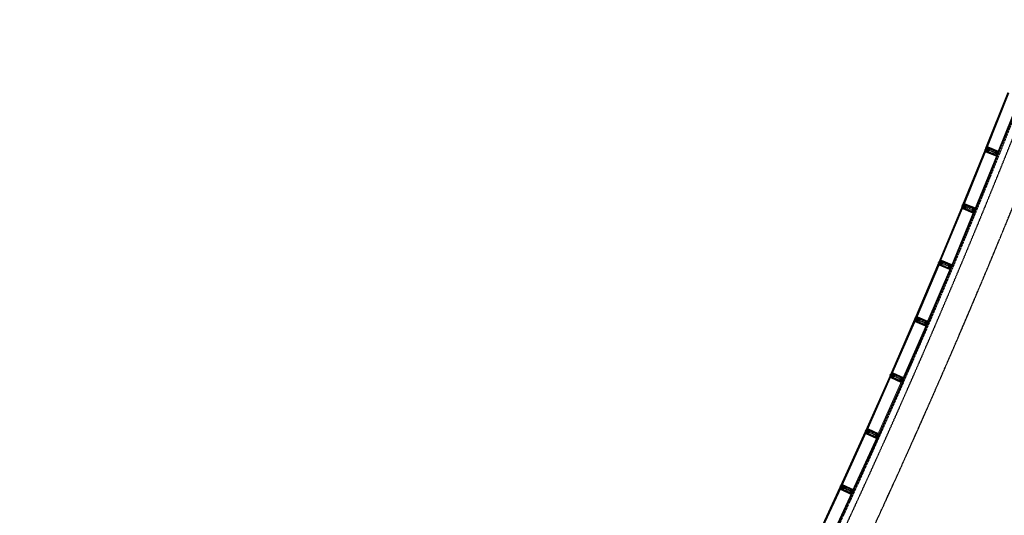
# Model space of a CAD drawing. Header units: millimetres. Extents: x 98667 to 994031, y -2704 to 533009.
# Tile 204 of 256: x 603015 to 625942, y 419583 to 431122. Entities that reach past the tile are written whole.
import ezdxf

# ---------------------------------------------------------------- set-up
doc = ezdxf.new("R2010")
doc.units = ezdxf.units.MM
for name, pattern in [('AP03000E0$0$CENTER', [50.8, 31.75, -6.35, 6.35, -6.35]), ('AP03000E0$0$HIDDEN', [9.525, 6.35, -3.175]), ('AP03000E0$0$HIDDENX2', [19.05, 12.7, -6.35]), ('sp00000g0$0$CENTER', [50.8, 31.75, -6.35, 6.35, -6.35])]:
    doc.linetypes.add(name, pattern=pattern)
doc.layers.add('0_LOUNGES', color=7, linetype='Continuous', true_color=0xfac800)
for name, color, linetype, lineweight in [('AP03000E0$0$A-FLOR-EDGE', 1, 'AP03000E0$0$HIDDENX2', 15), ('AP03000E0$0$A-GLAZ-FULL-EXTR', 2, 'Continuous', 20), ('AP03000E0$0$A-GLAZ-MULL-EXTR', 3, 'Continuous', 35), ('AP03000E0$0$A-WALL-FNSH', 1, 'Continuous', 15)]:
    doc.layers.add(name, color=color, linetype=linetype, lineweight=lineweight)
doc.layers.add('AP03000E0$0$A-Slab Edge Guide', color=55, linetype='Continuous', lineweight=15, plot=False)
doc.layers.add('sp00000g0$0$S-GRID', color=1, linetype='sp00000g0$0$CENTER')

msp = doc.modelspace()

# ---------------------------------------------------------------- linework, layer by layer
at = {"color": 251, "linetype": 'AP03000E0$0$CENTER'}
for p, q in [((625780, 428003), (625501, 428115)), ((625242, 426680), (624964, 426794)), ((624694, 425361), (624417, 425477)), ((624135, 424046), (623859, 424164)), ((623565, 422736), (623291, 422856)), ((622986, 421430), (622712, 421553)), ((622396, 420129), (622123, 420254))]:
    msp.add_line(p, q, dxfattribs=at)
at = {"layer": '0_LOUNGES', "color": 251, "extrusion": (-9.9569e-08, 8.03241e-09, 1)}
msp.add_arc((459025, 494954, 0), 179716, 329.50357, 357.20966, dxfattribs=at)
at = {"layer": 'AP03000E0$0$A-FLOR-EDGE', "color": 251, "linetype": 'AP03000E0$0$HIDDEN'}
msp.add_arc((459073, 495000), 179716, 311, 11.47253, dxfattribs=at)
at = {"layer": 'AP03000E0$0$A-GLAZ-FULL-EXTR', "color": 251}
for p, q in [((626022, 429424), (625508, 428131)), ((625519, 428127), (626033, 429420)), ((626044, 429415), (625530, 428122)), ((625536, 428120), (626049, 429413)), ((626300, 429313), (625787, 428020)), ((624971, 426810), (625495, 428099)), ((625506, 428094), (624982, 426805)), ((624993, 426801), (625517, 428090)), ((625523, 428087), (624999, 426799)), ((625495, 428099), (625506, 428094)), ((625499, 428078), (625510, 428073)), ((625506, 428094), (625502, 428083)), ((625502, 428083), (625513, 428079)), ((625504, 428082), (625502, 428076)), ((625502, 428076), (625508, 428074)), ((625510, 428080), (625504, 428082)), ((625517, 428090), (625506, 428094)), ((625508, 428131), (625519, 428127)), ((625508, 428074), (625510, 428080)), ((625513, 428079), (625517, 428090)), ((625517, 428090), (625523, 428087)), ((625519, 428127), (625524, 428138)), ((625530, 428122), (625519, 428127)), ((625524, 428138), (625535, 428133)), ((625526, 428143), (625537, 428139)), ((625526, 428137), (625529, 428142)), ((625532, 428135), (625526, 428137)), ((625529, 428142), (625534, 428140)), ((625535, 428133), (625530, 428122)), ((625530, 428122), (625536, 428120)), ((625534, 428140), (625532, 428135)), ((625249, 426697), (625773, 427986)), ((624958, 426778), (624424, 425493)), ((624435, 425488), (624969, 426773)), ((624980, 426768), (624446, 425484)), ((624451, 425482), (624986, 426766)), ((624969, 426773), (624958, 426778)), ((624962, 426756), (624973, 426752)), ((624969, 426773), (624964, 426762)), ((624964, 426762), (624975, 426757)), ((624967, 426761), (624965, 426755)), ((624965, 426755), (624970, 426753)), ((624973, 426758), (624967, 426761)), ((624980, 426768), (624969, 426773)), ((624970, 426753), (624973, 426758)), ((624982, 426805), (624971, 426810)), ((624975, 426757), (624980, 426768)), ((624986, 426766), (624980, 426768)), ((624982, 426805), (624987, 426817)), ((624993, 426801), (624982, 426805)), ((624987, 426817), (624998, 426812)), ((624989, 426822), (625000, 426818)), ((624990, 426815), (624992, 426821)), ((624995, 426813), (624990, 426815)), ((624992, 426821), (624997, 426819)), ((624998, 426812), (624993, 426801)), ((624999, 426799), (624993, 426801)), ((624997, 426819), (624995, 426813)), ((625235, 426662), (624701, 425378)), ((623866, 424181), (624410, 425461)), ((624421, 425456), (623877, 424176)), ((623888, 424171), (624432, 425451)), ((624438, 425449), (623894, 424169)), ((624142, 424063), (624686, 425343)), ((624410, 425461), (624421, 425456)), ((624414, 425440), (624425, 425435)), ((624421, 425456), (624417, 425445)), ((624417, 425445), (624428, 425440)), ((624419, 425444), (624417, 425438)), ((624417, 425438), (624423, 425436)), ((624425, 425442), (624419, 425444)), ((624432, 425451), (624421, 425456)), ((624423, 425436), (624425, 425442)), ((624424, 425493), (624435, 425488)), ((624428, 425440), (624432, 425451)), ((624432, 425451), (624438, 425449)), ((624435, 425488), (624439, 425500)), ((624446, 425484), (624435, 425488)), ((624439, 425500), (624451, 425495)), ((624442, 425505), (624453, 425500)), ((624442, 425498), (624445, 425504)), ((624448, 425496), (624442, 425498)), ((624445, 425504), (624450, 425502)), ((624451, 425495), (624446, 425484)), ((624446, 425484), (624451, 425482)), ((624450, 425502), (624448, 425496)), ((623877, 424176), (623866, 424181)), ((623877, 424176), (623882, 424187)), ((623888, 424171), (623877, 424176)), ((623882, 424187), (623893, 424182)), ((623884, 424192), (623895, 424188)), ((623884, 424186), (623887, 424191)), ((623890, 424183), (623884, 424186)), ((623887, 424191), (623892, 424189)), ((623893, 424182), (623888, 424171)), ((623894, 424169), (623888, 424171)), ((623892, 424189), (623890, 424183)), ((623852, 424148), (623298, 422873)), ((623309, 422868), (623863, 424144)), ((623874, 424139), (623320, 422863)), ((623325, 422861), (623880, 424136)), ((624127, 424029), (623573, 422753)), ((623863, 424144), (623852, 424148)), ((623856, 424127), (623867, 424122)), ((623863, 424144), (623858, 424133)), ((623858, 424133), (623869, 424128)), ((623861, 424131), (623859, 424126)), ((623859, 424126), (623864, 424124)), ((623867, 424129), (623861, 424131)), ((623874, 424139), (623863, 424144)), ((623864, 424124), (623867, 424129)), ((623869, 424128), (623874, 424139)), ((623880, 424136), (623874, 424139)), ((622719, 421569), (623284, 422840)), ((623295, 422836), (622730, 421564)), ((622741, 421559), (623306, 422831)), ((623311, 422828), (622747, 421557)), ((623284, 422840), (623295, 422836)), ((623287, 422819), (623298, 422814)), ((623295, 422836), (623290, 422825)), ((623290, 422825), (623301, 422820)), ((623293, 422823), (623290, 422818)), ((623290, 422818), (623296, 422816)), ((623298, 422821), (623293, 422823)), ((623306, 422831), (623295, 422836)), ((623296, 422816), (623298, 422821)), ((623298, 422873), (623309, 422868)), ((623301, 422820), (623306, 422831)), ((623306, 422831), (623311, 422828)), ((623309, 422868), (623314, 422879)), ((623320, 422863), (623309, 422868)), ((623314, 422879), (623325, 422874)), ((623316, 422884), (623327, 422879)), ((623316, 422878), (623319, 422883)), ((623322, 422875), (623316, 422878)), ((623319, 422883), (623324, 422881)), ((623325, 422874), (623320, 422863)), ((623320, 422863), (623325, 422861)), ((623324, 422881), (623322, 422875)), ((622993, 421447), (623558, 422719)), ((622705, 421537), (622130, 420270)), ((622141, 420265), (622716, 421532)), ((622727, 421527), (622152, 420260)), ((622157, 420258), (622732, 421525)), ((622978, 421413), (622403, 420146)), ((622716, 421532), (622705, 421537)), ((622708, 421516), (622719, 421511)), ((622716, 421532), (622711, 421521)), ((622711, 421521), (622722, 421516)), ((622713, 421520), (622711, 421515)), ((622711, 421515), (622716, 421512)), ((622719, 421518), (622713, 421520)), ((622727, 421527), (622716, 421532)), ((622716, 421512), (622719, 421518)), ((622730, 421564), (622719, 421569)), ((622722, 421516), (622727, 421527)), ((622732, 421525), (622727, 421527)), ((622730, 421564), (622735, 421575)), ((622741, 421559), (622730, 421564)), ((622735, 421575), (622746, 421570)), ((622737, 421581), (622748, 421576)), ((622738, 421574), (622740, 421579)), ((622743, 421571), (622738, 421574)), ((622740, 421579), (622746, 421577)), ((622746, 421570), (622741, 421559)), ((622747, 421557), (622741, 421559)), ((622746, 421577), (622743, 421571)), ((622130, 420270), (622141, 420265)), ((622141, 420265), (622146, 420276)), ((622146, 420276), (622157, 420271)), ((622149, 420282), (622159, 420277)), ((622149, 420275), (622151, 420280)), ((622154, 420272), (622149, 420275)), ((622151, 420280), (622157, 420278)), ((622157, 420271), (622152, 420260)), ((622157, 420278), (622154, 420272)), ((621531, 418976), (622116, 420238)), ((622126, 420233), (621542, 418971)), ((621553, 418966), (622137, 420228)), ((622143, 420226), (621558, 418964)), ((621803, 418850), (622388, 420112)), ((622116, 420238), (622126, 420233)), ((622119, 420217), (622130, 420212)), ((622126, 420233), (622121, 420222)), ((622121, 420222), (622132, 420217)), ((622124, 420221), (622122, 420216)), ((622122, 420216), (622127, 420213)), ((622130, 420219), (622124, 420221)), ((622137, 420228), (622126, 420233)), ((622127, 420213), (622130, 420219)), ((622132, 420217), (622137, 420228)), ((622137, 420228), (622143, 420226)), ((622152, 420260), (622141, 420265)), ((622152, 420260), (622157, 420258))]:
    msp.add_line(p, q, dxfattribs=at)
at = {"layer": 'AP03000E0$0$A-GLAZ-FULL-EXTR', "color": 251, "linetype": 'Continuous'}
for p, q in [((625502, 428084), (625515, 428084)), ((625502, 428083), (625502, 428084)), ((625503, 428088), (625516, 428088)), ((625505, 428091), (625515, 428091)), ((625505, 428082), (625505, 428091)), ((625506, 428094), (625507, 428094)), ((625506, 428081), (625514, 428081)), ((625508, 428080), (625508, 428093)), ((625511, 428079), (625511, 428092)), ((625514, 428083), (625514, 428091)), ((625519, 428127), (625531, 428123)), ((625524, 428138), (625520, 428126)), ((625521, 428130), (625532, 428126)), ((625522, 428133), (625533, 428129)), ((625527, 428136), (625523, 428125)), ((625523, 428136), (625534, 428132)), ((625530, 428135), (625526, 428124)), ((625533, 428134), (625529, 428123)), ((624965, 426764), (624976, 426760)), ((624972, 426772), (624967, 426761)), ((624967, 426767), (624978, 426763)), ((624968, 426770), (624979, 426766)), ((624975, 426771), (624970, 426760)), ((624978, 426769), (624973, 426758)), ((624983, 426807), (624996, 426807)), ((624984, 426810), (624997, 426810)), ((624985, 426813), (624995, 426813)), ((624985, 426804), (624985, 426813)), ((624986, 426804), (624995, 426804)), ((624987, 426817), (624987, 426817)), ((624989, 426803), (624989, 426816)), ((624992, 426802), (624992, 426815)), ((624995, 426805), (624995, 426813)), ((624418, 425445), (624418, 425448)), ((624418, 425447), (624431, 425447)), ((624419, 425450), (624432, 425450)), ((624419, 425444), (624429, 425444)), ((624420, 425454), (624427, 425454)), ((624421, 425443), (624421, 425456)), ((624424, 425442), (624424, 425455)), ((624426, 425441), (624428, 425441)), ((624427, 425440), (624427, 425454)), ((624431, 425447), (624431, 425452)), ((624435, 425489), (624446, 425484)), ((624441, 425499), (624436, 425488)), ((624436, 425492), (624447, 425487)), ((624438, 425495), (624449, 425490)), ((624444, 425498), (624439, 425487)), ((624439, 425498), (624450, 425493)), ((624446, 425497), (624442, 425486)), ((624449, 425495), (624445, 425484)), ((623877, 424176), (623890, 424176)), ((623879, 424175), (623879, 424181)), ((623879, 424179), (623892, 424179)), ((623880, 424183), (623892, 424183)), ((623881, 424186), (623884, 424186)), ((623882, 424174), (623882, 424187)), ((623884, 424173), (623889, 424173)), ((623886, 424172), (623886, 424185)), ((623889, 424173), (623889, 424184)), ((623892, 424180), (623892, 424183)), ((623858, 424133), (623869, 424128)), ((623865, 424143), (623860, 424132)), ((623860, 424136), (623871, 424131)), ((623861, 424139), (623872, 424134)), ((623862, 424141), (623873, 424137)), ((623868, 424141), (623863, 424130)), ((623871, 424140), (623866, 424129)), ((623874, 424139), (623869, 424128)), ((623290, 422826), (623304, 422826)), ((623292, 422829), (623305, 422829)), ((623293, 422832), (623302, 422832)), ((623293, 422823), (623293, 422831)), ((623294, 422823), (623302, 422823)), ((623296, 422822), (623296, 422835)), ((623299, 422821), (623299, 422834)), ((623302, 422823), (623302, 422832)), ((623305, 422830), (623305, 422831)), ((623314, 422879), (623309, 422868)), ((623309, 422869), (623320, 422864)), ((623311, 422872), (623322, 422867)), ((623317, 422877), (623312, 422866)), ((623312, 422875), (623323, 422870)), ((623313, 422878), (623324, 422873)), ((623320, 422876), (623315, 422865)), ((623323, 422875), (623318, 422864)), ((622711, 421522), (622722, 421517)), ((622712, 421525), (622723, 421520)), ((622718, 421531), (622713, 421520)), ((622714, 421527), (622724, 421522)), ((622715, 421530), (622726, 421525)), ((622721, 421530), (622716, 421519)), ((622724, 421528), (622719, 421518)), ((622730, 421565), (622743, 421565)), ((622732, 421568), (622745, 421568)), ((622732, 421563), (622732, 421568)), ((622733, 421571), (622744, 421571)), ((622735, 421562), (622735, 421575)), ((622735, 421574), (622737, 421574)), ((622736, 421562), (622742, 421562)), ((622738, 421561), (622738, 421574)), ((622741, 421560), (622741, 421572)), ((622745, 421567), (622745, 421571)), ((622147, 420276), (622142, 420265)), ((622142, 420267), (622153, 420262)), ((622143, 420270), (622154, 420265)), ((622144, 420273), (622155, 420268)), ((622150, 420275), (622145, 420264)), ((622146, 420275), (622157, 420270)), ((622152, 420273), (622147, 420262)), ((622155, 420272), (622150, 420261)), ((622122, 420224), (622135, 420224)), ((622123, 420222), (622123, 420226)), ((622124, 420227), (622137, 420227)), ((622125, 420231), (622133, 420231)), ((622125, 420221), (622134, 420221)), ((622126, 420220), (622126, 420233)), ((622129, 420219), (622130, 420232)), ((622131, 420218), (622132, 420218)), ((622133, 420218), (622133, 420230)), ((622136, 420225), (622136, 420229))]:
    msp.add_line(p, q, dxfattribs=at)
at = {"layer": 'AP03000E0$0$A-GLAZ-MULL-EXTR', "color": 251}
for p, q in [((625499, 428108), (625497, 428103)), ((625497, 428103), (625529, 428090)), ((625536, 428093), (625499, 428108)), ((625506, 428127), (625504, 428122)), ((625504, 428122), (625541, 428107)), ((625539, 428113), (625506, 428127)), ((625517, 428074), (625507, 428048)), ((625529, 428090), (625513, 428051)), ((625513, 428051), (625522, 428072)), ((625522, 428072), (625517, 428074)), ((625519, 428052), (625534, 428088)), ((625534, 428088), (625537, 428087)), ((625550, 428127), (625536, 428093)), ((625537, 428087), (625552, 428126)), ((625554, 428153), (625539, 428113)), ((625541, 428134), (625552, 428159)), ((625546, 428132), (625541, 428134)), ((625541, 428107), (625543, 428112)), ((625543, 428112), (625558, 428148)), ((625554, 428153), (625546, 428132)), ((625552, 428126), (625550, 428127)), ((625552, 428159), (625554, 428153)), ((625559, 428151), (625554, 428153)), ((625558, 428148), (625611, 428127)), ((625800, 428054), (625559, 428151)), ((625611, 428127), (625796, 428052)), ((625507, 428048), (625513, 428051)), ((625513, 428051), (625518, 428049)), ((625518, 428049), (625759, 427952)), ((625572, 428031), (625519, 428052)), ((625758, 427956), (625572, 428031)), ((625773, 427995), (625758, 427956)), ((625759, 427952), (625778, 427998)), ((625786, 428035), (625771, 427996)), ((625771, 427996), (625773, 427995)), ((625775, 428000), (625789, 428034)), ((625778, 427998), (625775, 428000)), ((625796, 428052), (625781, 428013)), ((625781, 428013), (625784, 428012)), ((625784, 428012), (625800, 428054)), ((625789, 428034), (625786, 428035)), ((624960, 426782), (624962, 426787)), ((624992, 426769), (624960, 426782)), ((624962, 426787), (624999, 426772)), ((624967, 426801), (624969, 426805)), ((625004, 426786), (624967, 426801)), ((624969, 426805), (625002, 426792)), ((624980, 426752), (624969, 426727)), ((624969, 426727), (624976, 426730)), ((624976, 426730), (624992, 426769)), ((624976, 426730), (624985, 426750)), ((624981, 426728), (624976, 426730)), ((624985, 426750), (624980, 426752)), ((625221, 426629), (624981, 426728)), ((624997, 426767), (624982, 426730)), ((624982, 426730), (625034, 426709)), ((624990, 426751), (625004, 426786)), ((624993, 426750), (624990, 426751)), ((625009, 426789), (624993, 426750)), ((624999, 426772), (624997, 426767)), ((625002, 426792), (625018, 426831)), ((625005, 426812), (625015, 426838)), ((625009, 426811), (625005, 426812)), ((625021, 426827), (625006, 426790)), ((625006, 426790), (625009, 426789)), ((625018, 426831), (625009, 426811)), ((625015, 426838), (625018, 426831)), ((625018, 426831), (625022, 426829)), ((625074, 426805), (625021, 426827)), ((625022, 426829), (625263, 426731)), ((625034, 426709), (625219, 426633)), ((625259, 426729), (625074, 426805)), ((625224, 426652), (625240, 426691)), ((625240, 426691), (625243, 426690)), ((625243, 426690), (625259, 426729)), ((625263, 426731), (625244, 426684)), ((625219, 426633), (625235, 426672)), ((625238, 426670), (625221, 426629)), ((625227, 426651), (625224, 426652)), ((625241, 426685), (625227, 426651)), ((625235, 426672), (625238, 426670)), ((625244, 426684), (625241, 426685)), ((624412, 425465), (624414, 425470)), ((624444, 425452), (624412, 425465)), ((624414, 425470), (624451, 425455)), ((624420, 425484), (624422, 425488)), ((624457, 425468), (624420, 425484)), ((624432, 425435), (624421, 425410)), ((624421, 425410), (624428, 425413)), ((624422, 425488), (624454, 425475)), ((624428, 425413), (624444, 425452)), ((624428, 425413), (624437, 425433)), ((624433, 425411), (624428, 425413)), ((624437, 425433), (624432, 425435)), ((624672, 425310), (624433, 425411)), ((624449, 425450), (624434, 425413)), ((624434, 425413), (624486, 425391)), ((624442, 425434), (624457, 425468)), ((624445, 425433), (624442, 425434)), ((624461, 425472), (624445, 425433)), ((624451, 425455), (624449, 425450)), ((624454, 425475), (624471, 425514)), ((624457, 425495), (624468, 425521)), ((624462, 425493), (624457, 425495)), ((624474, 425509), (624459, 425473)), ((624459, 425473), (624461, 425472)), ((624471, 425514), (624462, 425493)), ((624468, 425521), (624471, 425514)), ((624471, 425514), (624475, 425512)), ((624527, 425487), (624474, 425509)), ((624475, 425512), (624715, 425411)), ((624486, 425391), (624671, 425314)), ((624711, 425410), (624527, 425487)), ((624671, 425314), (624687, 425353)), ((624690, 425351), (624672, 425310)), ((624676, 425333), (624692, 425372)), ((624678, 425332), (624676, 425333)), ((624693, 425366), (624678, 425332)), ((624687, 425353), (624690, 425351)), ((624692, 425372), (624695, 425371)), ((624695, 425365), (624693, 425366)), ((624715, 425411), (624695, 425365)), ((624695, 425371), (624711, 425410)), ((623864, 424176), (623862, 424171)), ((623862, 424171), (623899, 424156)), ((623896, 424162), (623864, 424176)), ((623907, 424176), (623893, 424142)), ((623894, 424136), (623910, 424175)), ((623913, 424201), (623896, 424162)), ((623899, 424182), (623910, 424208)), ((623904, 424181), (623899, 424182)), ((623901, 424160), (623916, 424196)), ((623913, 424201), (623904, 424181)), ((623910, 424175), (623907, 424176)), ((623910, 424208), (623913, 424201)), ((623918, 424199), (623913, 424201)), ((623916, 424196), (623969, 424174)), ((624156, 424097), (623918, 424199)), ((623969, 424174), (624152, 424095)), ((623856, 424158), (623854, 424153)), ((623854, 424153), (623886, 424139)), ((623893, 424142), (623856, 424158)), ((623874, 424123), (623863, 424098)), ((623863, 424098), (623869, 424100)), ((623886, 424139), (623869, 424100)), ((623869, 424100), (623878, 424121)), ((623869, 424100), (623874, 424098)), ((623878, 424121), (623874, 424123)), ((623874, 424098), (624113, 423995)), ((623875, 424101), (623891, 424137)), ((623928, 424078), (623875, 424101)), ((623891, 424137), (623894, 424136)), ((623899, 424156), (623901, 424160)), ((624111, 423999), (623928, 424078)), ((624128, 424038), (624111, 423999)), ((624113, 423995), (624133, 424041)), ((624142, 424078), (624125, 424039)), ((624125, 424039), (624128, 424038)), ((624130, 424043), (624145, 424077)), ((624133, 424041), (624130, 424043)), ((624152, 424095), (624136, 424056)), ((624136, 424056), (624139, 424055)), ((624139, 424055), (624156, 424097)), ((624145, 424077), (624142, 424078)), ((623288, 422850), (623286, 422845)), ((623286, 422845), (623318, 422831)), ((623324, 422834), (623288, 422850)), ((623296, 422868), (623294, 422863)), ((623294, 422863), (623330, 422847)), ((623305, 422815), (623294, 422789)), ((623294, 422789), (623301, 422792)), ((623328, 422854), (623296, 422868)), ((623318, 422831), (623301, 422792)), ((623301, 422792), (623310, 422813)), ((623301, 422792), (623305, 422790)), ((623310, 422813), (623305, 422815)), ((623305, 422790), (623543, 422685)), ((623306, 422793), (623322, 422829)), ((623359, 422770), (623306, 422793)), ((623322, 422829), (623325, 422828)), ((623339, 422867), (623324, 422834)), ((623325, 422828), (623342, 422866)), ((623345, 422893), (623328, 422854)), ((623330, 422847), (623332, 422852)), ((623331, 422874), (623342, 422899)), ((623336, 422872), (623331, 422874)), ((623332, 422852), (623348, 422888)), ((623345, 422893), (623336, 422872)), ((623342, 422866), (623339, 422867)), ((623342, 422899), (623345, 422893)), ((623349, 422891), (623345, 422893)), ((623348, 422888), (623400, 422865)), ((623587, 422786), (623349, 422891)), ((623400, 422865), (623584, 422785)), ((623542, 422689), (623359, 422770)), ((623559, 422728), (623542, 422689)), ((623543, 422685), (623563, 422731)), ((623573, 422768), (623556, 422729)), ((623556, 422729), (623559, 422728)), ((623561, 422732), (623575, 422766)), ((623563, 422731), (623561, 422732)), ((623584, 422785), (623567, 422746)), ((623567, 422746), (623569, 422745)), ((623569, 422745), (623587, 422786)), ((623575, 422766), (623573, 422768)), ((622709, 421546), (622707, 421542)), ((622707, 421542), (622739, 421527)), ((622745, 421530), (622709, 421546)), ((622717, 421564), (622715, 421560)), ((622715, 421560), (622752, 421544)), ((622726, 421511), (622715, 421486)), ((622715, 421486), (622721, 421489)), ((622749, 421550), (622717, 421564)), ((622739, 421527), (622721, 421489)), ((622721, 421489), (622731, 421509)), ((622721, 421489), (622726, 421487)), ((622731, 421509), (622726, 421511)), ((622726, 421487), (622963, 421380)), ((622727, 421489), (622743, 421525)), ((622779, 421466), (622727, 421489)), ((622743, 421525), (622746, 421524)), ((622761, 421564), (622745, 421530)), ((622746, 421524), (622763, 421562)), ((622766, 421589), (622749, 421550)), ((622752, 421544), (622754, 421548)), ((622753, 421570), (622764, 421596)), ((622757, 421568), (622753, 421570)), ((622754, 421548), (622770, 421584)), ((622766, 421589), (622757, 421568)), ((622763, 421562), (622761, 421564)), ((622764, 421596), (622766, 421589)), ((622771, 421587), (622766, 421589)), ((622770, 421584), (622822, 421561)), ((623008, 421480), (622771, 421587)), ((622962, 421384), (622779, 421466)), ((622822, 421561), (623004, 421479)), ((622979, 421422), (622962, 421384)), ((622963, 421380), (622984, 421426)), ((622993, 421462), (622976, 421424)), ((622976, 421424), (622979, 421422)), ((622981, 421427), (622996, 421461)), ((622984, 421426), (622981, 421427)), ((623004, 421479), (622987, 421441)), ((622987, 421441), (622990, 421439)), ((622990, 421439), (623008, 421480)), ((622996, 421461), (622993, 421462)), ((622160, 420251), (622178, 420290)), ((622164, 420271), (622175, 420296)), ((622181, 420285), (622164, 420249)), ((622168, 420269), (622164, 420271)), ((622178, 420290), (622168, 420269)), ((622175, 420296), (622178, 420290)), ((622178, 420290), (622182, 420288)), ((622233, 420261), (622181, 420285)), ((622182, 420288), (622419, 420179)), ((622118, 420243), (622120, 420247)), ((622149, 420228), (622118, 420243)), ((622120, 420247), (622156, 420231)), ((622137, 420212), (622125, 420187)), ((622125, 420187), (622132, 420190)), ((622126, 420261), (622128, 420266)), ((622162, 420244), (622126, 420261)), ((622128, 420266), (622160, 420251)), ((622132, 420190), (622149, 420228)), ((622132, 420190), (622141, 420210)), ((622136, 420188), (622132, 420190)), ((622373, 420079), (622136, 420188)), ((622141, 420210), (622137, 420212)), ((622154, 420226), (622138, 420190)), ((622138, 420190), (622189, 420167)), ((622147, 420211), (622162, 420244)), ((622150, 420210), (622147, 420211)), ((622167, 420248), (622150, 420210)), ((622156, 420231), (622154, 420226)), ((622164, 420249), (622167, 420248)), ((622189, 420167), (622371, 420083)), ((622415, 420178), (622233, 420261)), ((622371, 420083), (622389, 420121)), ((622391, 420120), (622373, 420079)), ((622377, 420103), (622394, 420141)), ((622380, 420101), (622377, 420103)), ((622395, 420135), (622380, 420101)), ((622389, 420121), (622391, 420120)), ((622394, 420141), (622397, 420140)), ((622398, 420134), (622395, 420135)), ((622397, 420140), (622415, 420178)), ((622419, 420179), (622398, 420134))]:
    msp.add_line(p, q, dxfattribs=at)
at = {"layer": 'AP03000E0$0$A-GLAZ-MULL-EXTR', "color": 251, "linetype": 'Continuous'}
for p, q in [((625512, 428061), (625518, 428061)), ((625512, 428050), (625512, 428061)), ((625514, 428065), (625519, 428065)), ((625515, 428056), (625516, 428069)), ((625515, 428068), (625520, 428068)), ((625516, 428071), (625522, 428071)), ((625519, 428064), (625519, 428073)), ((625542, 428134), (625547, 428134)), ((625543, 428138), (625548, 428137)), ((625544, 428141), (625550, 428141)), ((625544, 428133), (625544, 428141)), ((625545, 428144), (625551, 428144)), ((625547, 428147), (625552, 428147)), ((625548, 428150), (625553, 428150)), ((625548, 428136), (625548, 428149)), ((625549, 428153), (625554, 428153)), ((625551, 428157), (625553, 428157)), ((625551, 428144), (625551, 428157)), ((625554, 428152), (625554, 428154)), ((625507, 428049), (625509, 428049)), ((625508, 428052), (625514, 428052)), ((625509, 428049), (625509, 428053)), ((625510, 428055), (625515, 428055)), ((625511, 428058), (625516, 428058)), ((624981, 426752), (624970, 426727)), ((624970, 426729), (624972, 426728)), ((624972, 426732), (624976, 426730)), ((624973, 426735), (624977, 426733)), ((624974, 426738), (624979, 426736)), ((624984, 426751), (624975, 426729)), ((624975, 426741), (624980, 426739)), ((624976, 426744), (624981, 426742)), ((624978, 426747), (624982, 426745)), ((624979, 426750), (624983, 426748)), ((625016, 426837), (625005, 426812)), ((625005, 426814), (625010, 426812)), ((625007, 426817), (625011, 426815)), ((625017, 426832), (625008, 426811)), ((625008, 426820), (625012, 426818)), ((625009, 426823), (625014, 426821)), ((625010, 426826), (625015, 426824)), ((625011, 426829), (625016, 426827)), ((625013, 426832), (625017, 426830)), ((625014, 426835), (625017, 426833)), ((625015, 426838), (625015, 426838)), ((624422, 425412), (624424, 425411)), ((624423, 425415), (624428, 425413)), ((624434, 425434), (624425, 425411)), ((624425, 425418), (624429, 425416)), ((624426, 425421), (624430, 425419)), ((624427, 425423), (624432, 425422)), ((624428, 425426), (624433, 425424)), ((624430, 425429), (624434, 425427)), ((624431, 425432), (624435, 425430)), ((624432, 425435), (624437, 425433)), ((624458, 425497), (624462, 425495)), ((624459, 425500), (624464, 425498)), ((624469, 425517), (624460, 425494)), ((624460, 425503), (624465, 425501)), ((624462, 425505), (624466, 425503)), ((624463, 425508), (624467, 425506)), ((624464, 425511), (624469, 425509)), ((624465, 425514), (624470, 425512)), ((624466, 425517), (624470, 425516)), ((624468, 425520), (624468, 425520)), ((623901, 424185), (623906, 424185)), ((623901, 424182), (623905, 424182)), ((623902, 424188), (623907, 424188)), ((623903, 424191), (623909, 424191)), ((623903, 424181), (623903, 424190)), ((623905, 424194), (623910, 424194)), ((623906, 424198), (623911, 424198)), ((623906, 424184), (623906, 424197)), ((623907, 424201), (623913, 424201)), ((623909, 424192), (623909, 424205)), ((623909, 424204), (623912, 424204)), ((623910, 424207), (623911, 424207)), ((623912, 424199), (623912, 424203)), ((623864, 424098), (623864, 424100)), ((623864, 424099), (623868, 424099)), ((623865, 424103), (623871, 424103)), ((623866, 424106), (623872, 424106)), ((623867, 424099), (623867, 424108)), ((623868, 424109), (623873, 424109)), ((623869, 424112), (623875, 424112)), ((623870, 424102), (623871, 424115)), ((623871, 424115), (623876, 424115)), ((623872, 424118), (623877, 424118)), ((623873, 424122), (623877, 424122)), ((623874, 424110), (623874, 424123)), ((623877, 424117), (623877, 424121)), ((623294, 422790), (623296, 422790)), ((623296, 422794), (623301, 422794)), ((623297, 422797), (623303, 422797)), ((623297, 422791), (623297, 422796)), ((623299, 422800), (623304, 422800)), ((623300, 422803), (623305, 422803)), ((623300, 422792), (623300, 422803)), ((623301, 422806), (623307, 422806)), ((623303, 422798), (623303, 422810)), ((623303, 422809), (623308, 422809)), ((623304, 422813), (623310, 422813)), ((623306, 422805), (623306, 422814)), ((623310, 422812), (623310, 422813)), ((623332, 422876), (623337, 422876)), ((623332, 422874), (623332, 422876)), ((623333, 422879), (623339, 422879)), ((623334, 422873), (623336, 422873)), ((623335, 422872), (623335, 422883)), ((623335, 422882), (623340, 422882)), ((623336, 422886), (623342, 422885)), ((623338, 422878), (623338, 422891)), ((623338, 422889), (623343, 422889)), ((623339, 422892), (623344, 422892)), ((623340, 422895), (623344, 422895)), ((623342, 422898), (623343, 422898)), ((623342, 422885), (623342, 422898)), ((623345, 422893), (623345, 422893)), ((622716, 421488), (622719, 421488)), ((622717, 421491), (622722, 421491)), ((622717, 421487), (622717, 421491)), ((622718, 421494), (622724, 421494)), ((622720, 421488), (622720, 421498)), ((622720, 421497), (622725, 421497)), ((622721, 421501), (622727, 421501)), ((622723, 421493), (622723, 421505)), ((622723, 421504), (622728, 421504)), ((622724, 421507), (622730, 421507)), ((622726, 421500), (622726, 421511)), ((622726, 421510), (622728, 421510)), ((622730, 421507), (622730, 421510)), ((622753, 421570), (622758, 421570)), ((622754, 421573), (622759, 421573)), ((622755, 421577), (622761, 421577)), ((622755, 421569), (622755, 421576)), ((622757, 421580), (622762, 421580)), ((622758, 421583), (622764, 421583)), ((622758, 421571), (622758, 421583)), ((622760, 421586), (622765, 421586)), ((622761, 421589), (622766, 421589)), ((622762, 421578), (622762, 421591)), ((622763, 421592), (622765, 421592)), ((622765, 421585), (622765, 421593)), ((622165, 420274), (622169, 420272)), ((622176, 420293), (622166, 420270)), ((622166, 420277), (622171, 420275)), ((622168, 420280), (622172, 420278)), ((622169, 420283), (622173, 420281)), ((622170, 420286), (622175, 420283)), ((622171, 420288), (622176, 420286)), ((622173, 420291), (622177, 420289)), ((622174, 420294), (622176, 420293)), ((622125, 420187), (622125, 420187)), ((622127, 420190), (622130, 420189)), ((622139, 420211), (622128, 420188)), ((622128, 420193), (622132, 420191)), ((622129, 420196), (622134, 420194)), ((622130, 420199), (622135, 420197)), ((622132, 420202), (622136, 420200)), ((622133, 420205), (622138, 420203)), ((622134, 420208), (622139, 420206)), ((622136, 420210), (622140, 420208))]:
    msp.add_line(p, q, dxfattribs=at)
at = {"layer": 'AP03000E0$0$A-GLAZ-MULL-EXTR', "color": 251, "linetype": 'AP03000E0$0$HIDDENX2'}
for p, q in [((625529, 428050), (625548, 428096)), ((625548, 428096), (625567, 428143)), ((625585, 428135), (625548, 428042)), ((625557, 428066), (625576, 428112)), ((625567, 428143), (625585, 428135)), ((625569, 428061), (625587, 428107)), ((625604, 428114), (625743, 428058)), ((625608, 428126), (625747, 428070)), ((625548, 428042), (625529, 428050)), ((625710, 427977), (625571, 428033)), ((625715, 427989), (625576, 428045)), ((625750, 428042), (625731, 427996)), ((625761, 428037), (625743, 427991)), ((625011, 426775), (624992, 426729)), ((624992, 426729), (625010, 426721)), ((625010, 426721), (625048, 426813)), ((625030, 426821), (625011, 426775)), ((625039, 426790), (625020, 426744)), ((625048, 426813), (625030, 426821)), ((625050, 426786), (625031, 426739)), ((625033, 426711), (625172, 426654)), ((625038, 426723), (625177, 426666)), ((625205, 426735), (625067, 426792)), ((625210, 426747), (625071, 426804)), ((625193, 426673), (625212, 426719)), ((625205, 426668), (625224, 426714)), ((624463, 425458), (624444, 425411)), ((624444, 425411), (624462, 425404)), ((624462, 425404), (624501, 425496)), ((624482, 425504), (624463, 425458)), ((624491, 425473), (624472, 425427)), ((624501, 425496), (624482, 425504)), ((624503, 425468), (624483, 425422)), ((624485, 425394), (624623, 425336)), ((624490, 425406), (624628, 425347)), ((624657, 425417), (624519, 425475)), ((624662, 425428), (624524, 425486)), ((624645, 425354), (624664, 425400)), ((624656, 425349), (624676, 425395)), ((623943, 424183), (623904, 424091)), ((623905, 424145), (623925, 424191)), ((623925, 424191), (623943, 424183)), ((623966, 424173), (624104, 424114)), ((623885, 424099), (623905, 424145)), ((623904, 424091), (623885, 424099)), ((623913, 424114), (623933, 424160)), ((623925, 424109), (623945, 424155)), ((624064, 424022), (623927, 424081)), ((624069, 424033), (623932, 424093)), ((623961, 424161), (624099, 424102)), ((624106, 424086), (624086, 424040)), ((624117, 424081), (624097, 424035)), ((623316, 422791), (623336, 422836)), ((623335, 422783), (623316, 422791)), ((623375, 422874), (623335, 422783)), ((623336, 422836), (623357, 422882)), ((623345, 422805), (623365, 422851)), ((623356, 422800), (623376, 422846)), ((623357, 422882), (623375, 422874)), ((623393, 422853), (623530, 422792)), ((623398, 422864), (623535, 422804)), ((623495, 422712), (623358, 422773)), ((623500, 422724), (623363, 422784)), ((623537, 422776), (623516, 422730)), ((623548, 422771), (623528, 422725)), ((622737, 421487), (622758, 421533)), ((622755, 421479), (622737, 421487)), ((622796, 421570), (622755, 421479)), ((622758, 421533), (622778, 421578)), ((622766, 421502), (622786, 421547)), ((622777, 421496), (622797, 421542)), ((622778, 421578), (622796, 421570)), ((622915, 421407), (622778, 421469)), ((622920, 421419), (622783, 421480)), ((622814, 421548), (622951, 421487)), ((622819, 421560), (622956, 421498)), ((622957, 421470), (622937, 421425)), ((622969, 421465), (622948, 421420)), ((622166, 420180), (622207, 420271)), ((622189, 420279), (622168, 420233)), ((622207, 420271), (622189, 420279)), ((622168, 420233), (622147, 420188)), ((622147, 420188), (622166, 420180)), ((622197, 420248), (622176, 420202)), ((622208, 420243), (622187, 420197)), ((622188, 420169), (622325, 420107)), ((622194, 420181), (622330, 420118)), ((622361, 420186), (622225, 420249)), ((622366, 420198), (622230, 420260)), ((622347, 420124), (622367, 420170)), ((622358, 420119), (622379, 420165))]:
    msp.add_line(p, q, dxfattribs=at)
at = {"layer": 'AP03000E0$0$A-GLAZ-MULL-EXTR', "color": 251}
for centre, start, end in [((625495, 428102), 276.1688, 40.0474), ((625496, 428101), 276.1688, 40.0474), ((625497, 428101), 276.1688, 40.0474), ((625497, 428100), 276.1688, 40.0474), ((625498, 428100), 276.1688, 40.0474), ((625499, 428100), 276.1688, 40.0474), ((625506, 428129), 276.1688, 40.0474), ((625507, 428129), 276.1688, 40.0474), ((625508, 428129), 276.1688, 40.0474), ((625509, 428128), 276.1688, 40.0474), ((625510, 428128), 276.1688, 40.0474), ((625510, 428127), 276.1688, 40.0474), ((624958, 426780), 275.7131, 39.5918), ((624958, 426780), 275.7131, 39.5918), ((624959, 426780), 275.7131, 39.5918), ((624960, 426779), 275.7131, 39.5918), ((624961, 426779), 275.7131, 39.5918), ((624962, 426779), 275.7131, 39.5918), ((624969, 426808), 275.7131, 39.5918), ((624970, 426808), 275.7131, 39.5918), ((624971, 426807), 275.7131, 39.5918), ((624972, 426807), 275.7131, 39.5918), ((624973, 426807), 275.7131, 39.5918), ((624974, 426806), 275.7131, 39.5918), ((624410, 425464), 275.2575, 39.1362), ((624411, 425463), 275.2575, 39.1362), ((624412, 425463), 275.2575, 39.1362), ((624413, 425462), 275.2575, 39.1362), ((624414, 425462), 275.2575, 39.1362), ((624415, 425462), 275.2575, 39.1362), ((624422, 425491), 275.2575, 39.1362), ((624423, 425491), 275.2575, 39.1362), ((624423, 425490), 275.2575, 39.1362), ((624424, 425490), 275.2575, 39.1362), ((624425, 425490), 275.2575, 39.1362), ((624426, 425489), 275.2575, 39.1362), ((623864, 424179), 274.8019, 38.6806), ((623865, 424178), 274.8019, 38.6806), ((623866, 424178), 274.8019, 38.6806), ((623867, 424178), 274.8019, 38.6806), ((623867, 424177), 274.8019, 38.6806), ((623868, 424177), 274.8019, 38.6806), ((623852, 424151), 274.8019, 38.6806), ((623853, 424151), 274.8019, 38.6806), ((623854, 424150), 274.8019, 38.6806), ((623855, 424150), 274.8019, 38.6806), ((623856, 424150), 274.8019, 38.6806), ((623857, 424149), 274.8019, 38.6806), ((623283, 422843), 274.3463, 38.225), ((623284, 422843), 274.3463, 38.225), ((623285, 422842), 274.3463, 38.225), ((623286, 422842), 274.3463, 38.225), ((623287, 422842), 274.3463, 38.225), ((623288, 422841), 274.3463, 38.225), ((623296, 422871), 274.3463, 38.225), ((623296, 422870), 274.3463, 38.225), ((623297, 422870), 274.3463, 38.225), ((623298, 422870), 274.3463, 38.225), ((623299, 422869), 274.3463, 38.225), ((623300, 422869), 274.3463, 38.225), ((622705, 421540), 273.8907, 37.7693), ((622706, 421540), 273.8907, 37.7693), ((622706, 421539), 273.8907, 37.7693), ((622707, 421539), 273.8907, 37.7693), ((622708, 421538), 273.8907, 37.7693), ((622709, 421538), 273.8907, 37.7693), ((622717, 421567), 273.8907, 37.7693), ((622718, 421567), 273.8907, 37.7693), ((622719, 421566), 273.8907, 37.7693), ((622720, 421566), 273.8907, 37.7693), ((622721, 421566), 273.8907, 37.7693), ((622721, 421565), 273.8907, 37.7693), ((622128, 420269), 273.435, 37.3137), ((622129, 420268), 273.435, 37.3137), ((622130, 420268), 273.435, 37.3137), ((622131, 420267), 273.435, 37.3137), ((622132, 420267), 273.435, 37.3137), ((622132, 420266), 273.435, 37.3137), ((622115, 420241), 273.435, 37.3137), ((622116, 420241), 273.435, 37.3137), ((622117, 420240), 273.435, 37.3137), ((622118, 420240), 273.435, 37.3137), ((622119, 420240), 273.435, 37.3137), ((622120, 420239), 273.435, 37.3137)]:
    msp.add_arc(centre, 2.83, start, end, dxfattribs=at)
at = {"layer": 'AP03000E0$0$A-GLAZ-MULL-EXTR', "color": 251, "linetype": 'AP03000E0$0$HIDDENX2'}
for centre, radius, start, end in [((625580, 428056), 25, 158.1081, 248.1081), ((625599, 428103), 25, 68.1081, 158.1081), ((625599, 428103), 12.5, 68.1081, 158.1081), ((625738, 428047), 25, 338.1081, 68.1081), ((625580, 428056), 12.5, 158.1081, 248.1081), ((625719, 428000), 25, 248.1081, 338.1081), ((625719, 428000), 12.5, 248.1081, 338.1081), ((625738, 428047), 12.5, 338.1081, 68.1081), ((625043, 426735), 25, 157.6525, 247.6525), ((625043, 426735), 12.5, 157.6525, 247.6525), ((625062, 426781), 25, 67.6525, 157.6525), ((625062, 426781), 12.5, 67.6525, 157.6525), ((625201, 426724), 12.5, 337.6525, 67.6525), ((625201, 426724), 25, 337.6525, 67.6525), ((625182, 426678), 25, 247.6525, 337.6525), ((625182, 426678), 12.5, 247.6525, 337.6525), ((624495, 425417), 25, 157.1969, 247.1969), ((624495, 425417), 12.5, 157.1969, 247.1969), ((624514, 425463), 25, 67.1969, 157.1969), ((624514, 425463), 12.5, 67.1969, 157.1969), ((624633, 425359), 25, 247.1969, 337.1969), ((624633, 425359), 12.5, 247.1969, 337.1969), ((624653, 425405), 12.5, 337.1969, 67.1969), ((624653, 425405), 25, 337.1969, 67.1969), ((623956, 424150), 25, 66.7413, 156.7413), ((623936, 424104), 25, 156.7413, 246.7413), ((623936, 424104), 12.5, 156.7413, 246.7413), ((623956, 424150), 12.5, 66.7413, 156.7413), ((624074, 424045), 25, 246.7413, 336.7413), ((624074, 424045), 12.5, 246.7413, 336.7413), ((624094, 424091), 12.5, 336.7413, 66.7413), ((624094, 424091), 25, 336.7413, 66.7413), ((623368, 422795), 25, 156.2856, 246.2856), ((623368, 422795), 12.5, 156.2856, 246.2856), ((623388, 422841), 25, 66.2856, 156.2856), ((623388, 422841), 12.5, 66.2856, 156.2856), ((623525, 422781), 12.5, 336.2856, 66.2856), ((623525, 422781), 25, 336.2856, 66.2856), ((623505, 422735), 25, 246.2856, 336.2856), ((623505, 422735), 12.5, 246.2856, 336.2856), ((622788, 421491), 25, 155.83, 245.83), ((622788, 421491), 12.5, 155.83, 245.83), ((622809, 421537), 25, 65.83, 155.83), ((622809, 421537), 12.5, 65.83, 155.83), ((622925, 421430), 25, 245.83, 335.83), ((622925, 421430), 12.5, 245.83, 335.83), ((622946, 421476), 12.5, 335.83, 65.83), ((622946, 421476), 25, 335.83, 65.83), ((622199, 420192), 25, 155.3744, 245.3744), ((622199, 420192), 12.5, 155.3744, 245.3744), ((622220, 420237), 25, 65.3744, 155.3744), ((622220, 420237), 12.5, 65.3744, 155.3744), ((622335, 420129), 25, 245.3744, 335.3744), ((622335, 420129), 12.5, 245.3744, 335.3744), ((622356, 420175), 12.5, 335.3744, 65.3744), ((622356, 420175), 25, 335.3744, 65.3744)]:
    msp.add_arc(centre, radius, start, end, dxfattribs=at)
at = {"layer": 'AP03000E0$0$A-Slab Edge Guide', "color": 251, "linetype": 'AP03000E0$0$HIDDEN'}
msp.add_arc((459073, 495000), 180466, 311, 11.42421, dxfattribs=at)
at = {"layer": 'AP03000E0$0$A-WALL-FNSH', "color": 251, "linetype": 'AP03000E0$0$HIDDEN'}
for radius, end in [(179861, 11.46315), (179866, 11.46283)]:
    msp.add_arc((459073, 495000), radius, 311, end, dxfattribs=at)
at = {"layer": 'sp00000g0$0$S-GRID', "color": 251}
msp.add_arc((459073, 495000), 180466, 310.99999, 11.42421, dxfattribs=at)

doc.saveas('drawing.dxf')
